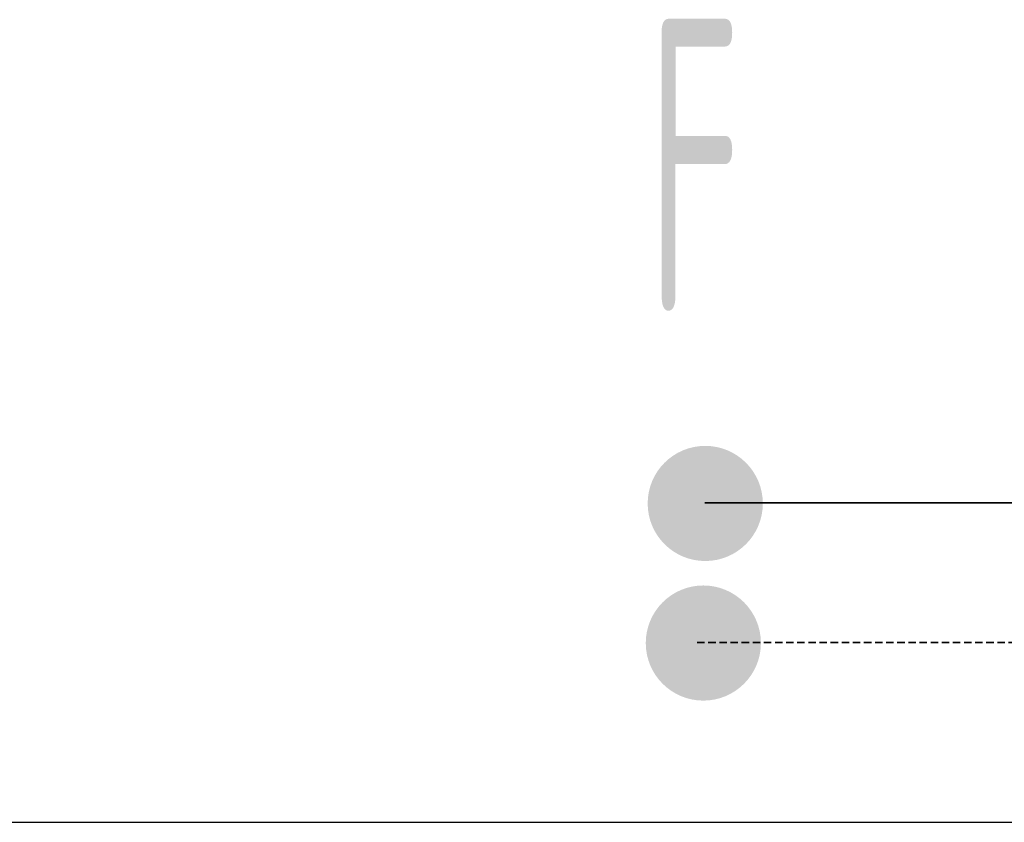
# Model space of a CAD drawing. Header units: millimetres. Extents: x 60394 to 199354, y 20895 to 166073.
# Tile 255 of 256: x 138577 to 138999, y 23695 to 24039. Entities that reach past the tile are written whole.
import ezdxf
from ezdxf.enums import TextEntityAlignment as Align

# ---------------------------------------------------------------- set-up
doc = ezdxf.new("R2010")
doc.units = ezdxf.units.MM
doc.linetypes.add('VERDECKT', pattern=[9.525, 6.35, -3.175])
for name, color, linetype, lineweight in [('JS_VYT_POPIS - OBECNĚ', 7, 'Continuous', 5), ('UT_SCHÉMA_PŘÍVOD', 10, 'Continuous', 35), ('UT_SCHÉMA_ZPÁTEČKA', 172, 'VERDECKT', 35)]:
    doc.layers.add(name, color=color, linetype=linetype, lineweight=lineweight)
doc.styles.add('VZT_POPIS', font='isocp.shx', dxfattribs={"width": 0.6, "height": 125})

msp = doc.modelspace()

# ---------------------------------------------------------------- hatches: boundary and pattern name
at = {"layer": 'UT_SCHÉMA_PŘÍVOD'}
msp.add_hatch(color=256, dxfattribs=at).paths.add_polyline_path([(138846.3, 23831.93, 1), (138895.62, 23831.93, 1)])
at = {"layer": 'UT_SCHÉMA_ZPÁTEČKA', "ltscale": 0.3}
msp.add_hatch(color=256, dxfattribs=at).paths.add_polyline_path([(138894.8, 23772.14, -1), (138845.48, 23772.14, -1)])

# ---------------------------------------------------------------- linework, layer by layer
msp.add_line((64740.61, 23695.36), (199354.39, 23695.36))
at = {"layer": 'UT_SCHÉMA_PŘÍVOD', "ltscale": 0.5}
msp.add_line((138870.82, 23832.25), (139950.78, 23832.25), dxfattribs=at)
at = {"layer": 'UT_SCHÉMA_ZPÁTEČKA', "ltscale": 0.5}
msp.add_line((138867.5, 23772.34), (139400.78, 23772.34), dxfattribs=at)

# ---------------------------------------------------------------- texts
at = {"layer": 'JS_VYT_POPIS - OBECNĚ', "style": 'VZT_POPIS', "width": 0.5}
msp.add_text('F', height=125, dxfattribs=at).set_placement((138886.51, 23976.63), align=Align.MIDDLE_RIGHT)

doc.saveas('drawing.dxf')
